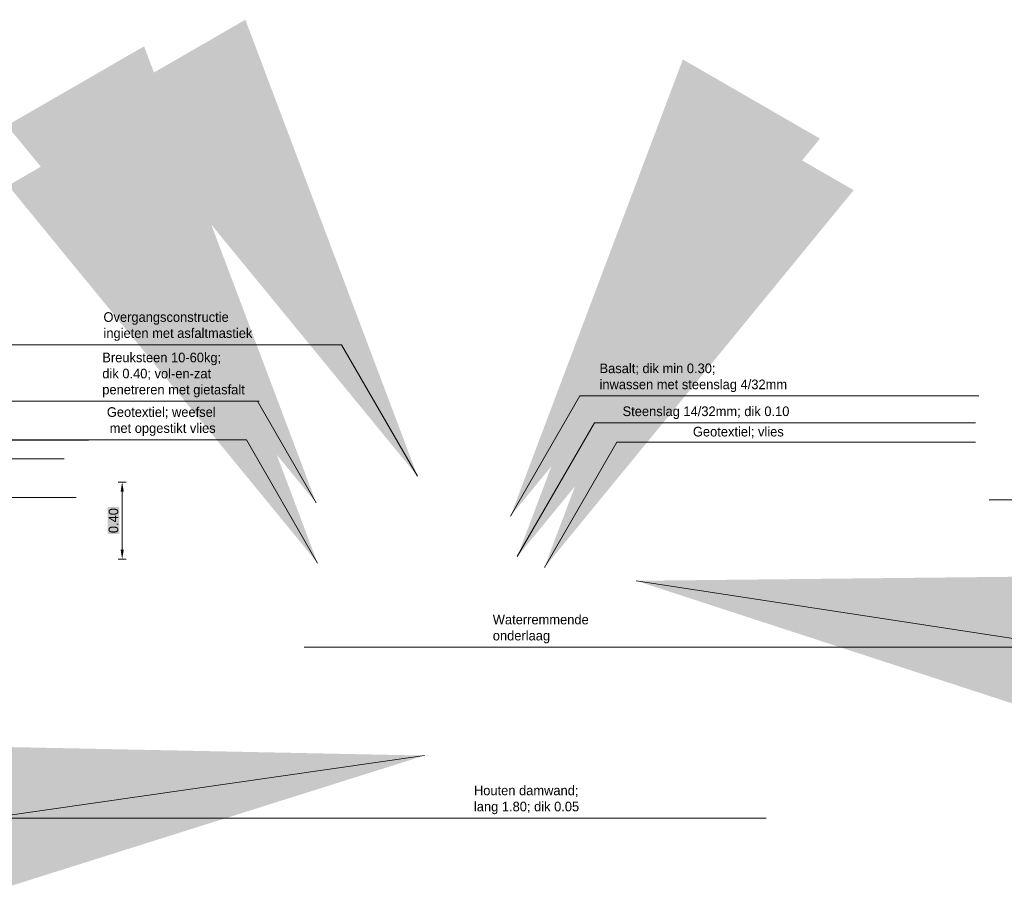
# Model space of a CAD drawing. Header units: metres. Extents: x 132 to 905, y -50 to 63.
# Tile 8 of 87: x 183.34 to 188.45, y 9.65 to 14.23. Entities that reach past the tile are written whole.
import ezdxf

# ---------------------------------------------------------------- set-up
doc = ezdxf.new("R2010")
doc.units = ezdxf.units.M
doc.header["$LTSCALE"] = 0.1
doc.layers.add('DP-NW-Maatvoering', color=7, linetype='Continuous')
doc.layers.add('maatvoering-leadr', color=7, linetype='Continuous', lineweight=30)
doc.layers.add('maatvoering-lin', color=7, linetype='Continuous', lineweight=20)
doc.styles.add('StagCAD', font='StagCAD.ttf')
doc.dimstyles.new('GM-maatvoering', dxfattribs={"dimtxt": 2.5, "dimasz": 2.5, "dimexe": 1, "dimexo": 0, "dimgap": 1, "dimtad": 1, "dimrnd": 0.001, "dimzin": 1, "dimdsep": 46, "dimtxsty": 'StagCAD', "dimcen": 0.09, "dimclrd": 1, "dimclre": 1, "dimclrt": 7, "dimazin": 0, "dimtfac": 1, "dimtix": 1, "dimtmove": 0, "dimatfit": 3, "dimfxl": 1, "dimfxlon": 1, "dimtvp": 0.83, "dimtolj": 1, "dimtzin": 0, "dimlwd": 15, "dimlwe": 15, "dimarcsym": 0})
doc.dimstyles.new('leader 1_20', dxfattribs={"dimscale": 0.02, "dimtxt": 2.5, "dimasz": 2, "dimexe": 0, "dimexo": 0, "dimgap": 1, "dimtad": 1, "dimrnd": 0.001, "dimzin": 1, "dimdsep": 46, "dimtxsty": 'StagCAD', "dimblk1": 'RAD_PIJL', "dimblk2": 'RAD_PIJL', "dimsah": 1, "dimcen": 0.09, "dimse1": 1, "dimse2": 1, "dimclrd": 1, "dimclre": 1, "dimclrt": 7, "dimazin": 0, "dimtfac": 1, "dimtix": 1, "dimtmove": 0, "dimatfit": 3, "dimfxl": 1, "dimtvp": 0.83, "dimtolj": 1, "dimtzin": 0, "dimlwd": 15, "dimarcsym": 0})

# ---------------------------------------------------------------- blocks, each defined once
blk = doc.blocks.new('*D137')
at = {"layer": 'Defpoints', "color": 0, "transparency": 16777216}
for p in [(183.7218, 11.8343), (183.8754, 11.8343), (183.7218, 11.4343)]:
    blk.add_point(p, dxfattribs=at)
at = {"layer": 'maatvoering-lin', "color": 1, "lineweight": 15, "transparency": 16777216}
for p, q in [((183.8554, 11.8343), (183.8954, 11.8343)), ((183.8754, 11.4843), (183.8754, 11.7843)), ((183.8554, 11.4343), (183.8954, 11.4343))]:
    blk.add_line(p, q, dxfattribs=at)
at = {"layer": 'maatvoering-lin', "color": 1, "transparency": 16777216}
for points in [[(183.8671, 11.7843), (183.8837, 11.7843), (183.8754, 11.8343)], [(183.8671, 11.4843), (183.8837, 11.4843), (183.8754, 11.4343)]]:
    blk.add_solid(points, dxfattribs=at)
at = {"layer": 'maatvoering-lin', "color": 7, "transparency": 16777216, "insert": (183.8304, 11.6343), "char_height": 0.05, "attachment_point": 5, "rotation": 90, "style": 'StagCAD', "bg_fill": 1, "box_fill_scale": 1.1, "bg_fill_color": 8, "bg_fill_transparency": 0}
blk.add_mtext('\\A1;0.40', dxfattribs=at)
blk = doc.blocks.new('RAD_PIJL')
at = {"color": 1, "linetype": 'Continuous'}
blk.add_solid([(-2.8284, -0.75), (-2.8284, 0.75), (0, 0)], dxfattribs=at)

msp = doc.modelspace()

# ---------------------------------------------------------------- texts
at = {"layer": 'maatvoering-leadr', "color": 7, "char_height": 0.05, "style": 'StagCAD'}
for s, insert, attachment_point in [('\\A1;Overgangsconstructie\\Pingieten met asfaltmastiek', (183.7783, 12.5677), 7), ('\\A1;Breuksteen 10-60kg;\\Pdik 0.40; vol-en-zat\\Ppenetreren met gietasfalt', (183.7722, 12.2745), 7), ('\\A1;Basalt; dik min 0.30;\\Pinwassen met steenslag 4/32mm', (186.3535, 12.3015), 7), ('Geotextiel; weefsel\\Pmet opgestikt vlies', (184.3607, 12.0745), 9), ('Steenslag 14/32mm; dik 0.10', (186.4732, 12.1619), 7), ('Geotextiel; vlies', (186.8382, 12.0619), 7), ('\\A1;Houten damwand;\\Plang 1.80; dik 0.05', (185.7015, 10.1101), 7)]:
    msp.add_mtext(s, dxfattribs=dict(at, insert=insert, attachment_point=attachment_point))

# ---------------------------------------------------------------- dimensions: what is measured, and where the dimension line sits
at = {"layer": 'maatvoering-lin'}
dim = msp.add_linear_dim(base=(183.8754, 11.8343), p1=(183.7218, 11.4343), p2=(183.7218, 11.8343), angle=90, dimstyle='GM-maatvoering', override={"dimtfill": 2, "dimtfillclr": 8}, dxfattribs=at)
dim.commit()
dim.dimension.update_dxf_attribs({"geometry": '*D137', "text_midpoint": (183.8304, 11.6343)})

# ---------------------------------------------------------------- leaders
at = {"layer": 'DP-NW-Maatvoering', "annotation_type": 0, "has_hookline": 1, "hookline_direction": 1, "text_width": 0.99}
msp.add_leader([(190.6083, 11.1259), (192.366, 11.7417), (190.366, 11.7417)], dimstyle='leader 1_20', override={"dimscale": 0, "dimgap": 1, "dimtad": 1}, dxfattribs=at)
at = {"layer": 'maatvoering-leadr', "annotation_type": 0, "has_hookline": 1}
for points, hookline_direction, text_width in [([(185.4092, 11.8643), (185.0146, 12.5477), (184.6083, 12.5477)], 1, 0.81), ([(184.883, 11.726), (184.5779, 12.2545), (184.5872, 12.2545)], 1, 0.795), ([(185.8919, 11.6581), (186.2519, 12.2815), (186.3335, 12.2815)], 0, 0.99), ([(181.2598, 11.4898), (181.5844, 12.052), (181.7099, 12.052)], 0, 0.99), ([(185.9268, 11.4474), (186.3278, 12.1419), (186.4532, 12.1419)], 0, 0.8525), ([(184.8897, 11.4143), (184.5201, 12.0545), (184.3807, 12.0545)], 1, 0.585), ([(186.0671, 11.3903), (186.4433, 12.0419), (186.8182, 12.0419)], 0, 0.4875), ([(181.2312, 11.2478), (181.6392, 11.9545), (181.7209, 11.9545)], 0, 0.8525), ([(181.3994, 11.1311), (181.7593, 11.7545), (181.841, 11.7545)], 0, 0.795), ([(186.5443, 11.3219), (188.7894, 10.9774), (186.2894, 10.9774)], 1, 0.47), ([(185.4441, 10.4146), (183.1815, 10.0901), (185.6815, 10.0901)], 0, 0.5375)]:
    msp.add_leader(points, dimstyle='GM-maatvoering', override={"dimscale": 0, "dimgap": 1, "dimtad": 1}, dxfattribs=dict(at, hookline_direction=hookline_direction, text_width=text_width))

# ---------------------------------------------------------------- next in the draw order: texts
at = {"layer": 'maatvoering-leadr', "color": 7, "insert": (185.7994, 10.9974), "char_height": 0.05, "attachment_point": 7, "style": 'StagCAD', "bg_fill": 3, "box_fill_scale": 1.2, "bg_fill_color": 256, "bg_fill_transparency": 0}
msp.add_mtext('\\A1;Waterremmende\\Ponderlaag', dxfattribs=at)

doc.saveas('drawing.dxf')
